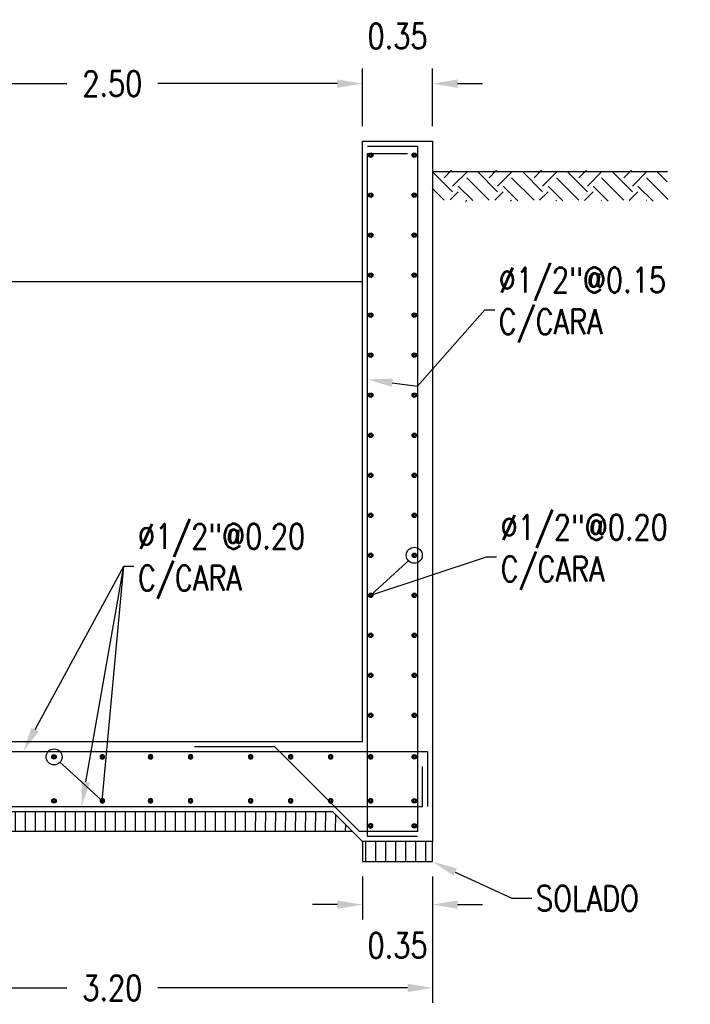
# Model space of a CAD drawing. Header units: metres. Extents: x 725561 to 725799, y 9150913 to 9151110.
# Tile 6 of 36: x 725602.62 to 725605.97, y 9150946.42 to 9150951.35. Entities that reach past the tile are written whole.
import ezdxf
from ezdxf import colors
from ezdxf.entities.mleader import LeaderData, LeaderLine
from ezdxf.math import Vec2, Vec3

# ---------------------------------------------------------------- set-up
doc = ezdxf.new("R2010")
doc.units = ezdxf.units.M
for name, color, linetype in [('02v', 2, 'Continuous'), ('Acero', 7, 'Continuous'), ('AIR.A3-T-ESTRUCT 02', 2, 'Continuous'), ('Layer1 (.05)', 8, 'Continuous'), ('Layer2 (.10)', 1, 'Continuous'), ('Layer3 (.10)', 3, 'Continuous'), ('TIERRA', 42, 'Continuous')]:
    doc.layers.add(name, color=color, linetype=linetype)
doc.styles.add('AIR-Simplex.(0.80)', font='simplex.shx', dxfattribs={"width": 0.8})
doc.styles.add('SIMPLEX', font='simplex.shx')
doc.dimstyles.new('AIR-100 (A3)_HORIZ', dxfattribs={"dimscale": 0.1, "dimtxt": 1.25, "dimasz": 1.25, "dimexe": 0.75, "dimexo": 0.75, "dimgap": 0.75, "dimtad": 0, "dimtih": 1, "dimtoh": 1, "dimzin": 1, "dimdsep": 46, "dimtxsty": 'AIR-Simplex.(0.80)', "dimcen": 0.75, "dimdle": 1.5, "dimclrd": 1, "dimclre": 1, "dimclrt": 7, "dimadec": 0, "dimazin": 0, "dimtfac": 1, "dimtofl": 0, "dimtmove": 2, "dimatfit": 3, "dimfxl": 1.5, "dimtolj": 1, "dimtzin": 1, "dimarcsym": 0})
pattern_1 = [(90, (0, 0), (-0.05, 0), [])]

# ---------------------------------------------------------------- blocks, each defined once
blk = doc.blocks.new('acero_arm')
at = {"layer": 'Acero', "color": 2, "const_width": 0.00940407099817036}
blk.add_lwpolyline([(0, 0.006562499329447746, -1), (0, -0.006562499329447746, -1)], format="xyb", close=True, dxfattribs=at)
at = {"layer": 'Acero', "color": 7}
blk.add_circle((0, 0), 0.01125, dxfattribs=at)
blk = doc.blocks.new('*U486')
at = {"layer": 'Acero', "color": 7}
blk.add_blockref('acero_arm', (0, 0), dxfattribs=at)
blk = doc.blocks.new('*U487')
at = {"layer": '02v', "color": 0, "linetype": 'ByBlock', "lineweight": -2, "transparency": 16777216}
blk.add_blockref('*U486', (0, 0), dxfattribs=at)
blk = doc.blocks.new('*U488')
at = {"layer": 'Acero', "color": 7}
blk.add_blockref('acero_arm', (0, 0), dxfattribs=at)
blk = doc.blocks.new('*U489')
at = {"layer": '02v', "color": 0, "linetype": 'ByBlock', "lineweight": -2, "transparency": 16777216}
blk.add_blockref('*U488', (0, 0), dxfattribs=at)
blk = doc.blocks.new('*U495')
at = {"layer": 'Acero', "color": 7}
blk.add_blockref('acero_arm', (0, 0), dxfattribs=at)
blk = doc.blocks.new('*U496')
at = {"layer": '02v', "color": 0, "linetype": 'ByBlock', "lineweight": -2, "transparency": 16777216}
blk.add_blockref('*U495', (0, 0), dxfattribs=at)
blk = doc.blocks.new('*U493')
at = {"layer": 'Acero', "color": 7}
blk.add_blockref('acero_arm', (0, 0), dxfattribs=at)
blk = doc.blocks.new('*U494')
at = {"layer": '02v', "color": 0, "linetype": 'ByBlock', "lineweight": -2, "transparency": 16777216}
blk.add_blockref('*U493', (0, 0), dxfattribs=at)
blk = doc.blocks.new('*U499')
at = {"layer": 'Acero', "color": 7}
blk.add_blockref('acero_arm', (0, 0), dxfattribs=at)
blk = doc.blocks.new('*U500')
at = {"layer": '02v', "color": 0, "linetype": 'ByBlock', "lineweight": -2, "transparency": 16777216}
blk.add_blockref('*U499', (0, 0), dxfattribs=at)
blk = doc.blocks.new('*U497')
at = {"layer": 'Acero', "color": 7}
blk.add_blockref('acero_arm', (0, 0), dxfattribs=at)
blk = doc.blocks.new('*U498')
at = {"layer": '02v', "color": 0, "linetype": 'ByBlock', "lineweight": -2, "transparency": 16777216}
blk.add_blockref('*U497', (0, 0), dxfattribs=at)
blk = doc.blocks.new('*U638')
at = {"layer": 'Acero', "color": 7}
blk.add_blockref('acero_arm', (0, 0), dxfattribs=at)
blk = doc.blocks.new('*U639')
at = {"layer": '02v', "color": 0, "linetype": 'ByBlock', "lineweight": -2, "transparency": 16777216}
blk.add_blockref('*U638', (0, 0), dxfattribs=at)
blk = doc.blocks.new('*U636')
at = {"layer": 'Acero', "color": 7}
blk.add_blockref('acero_arm', (0, 0), dxfattribs=at)
blk = doc.blocks.new('*U637')
at = {"layer": '02v', "color": 0, "linetype": 'ByBlock', "lineweight": -2, "transparency": 16777216}
blk.add_blockref('*U636', (0, 0), dxfattribs=at)
blk = doc.blocks.new('*U556')
at = {"layer": 'Acero', "color": 7}
blk.add_blockref('acero_arm', (0, 0), dxfattribs=at)
blk = doc.blocks.new('*U557')
at = {"layer": '02v', "color": 0, "linetype": 'ByBlock', "lineweight": -2, "transparency": 16777216}
blk.add_blockref('*U556', (0, 0), dxfattribs=at)
blk = doc.blocks.new('*U640')
at = {"layer": 'Acero', "color": 7}
blk.add_blockref('acero_arm', (0, 0), dxfattribs=at)
blk = doc.blocks.new('*U555')
at = {"layer": '02v', "color": 0, "linetype": 'ByBlock', "lineweight": -2, "transparency": 16777216}
blk.add_blockref('*U640', (0, 0), dxfattribs=at)
blk = doc.blocks.new('*U626')
at = {"layer": 'Acero', "color": 7}
blk.add_blockref('acero_arm', (0, 0), dxfattribs=at)
blk = doc.blocks.new('*U627')
at = {"layer": '02v', "color": 0, "linetype": 'ByBlock', "lineweight": -2, "transparency": 16777216}
blk.add_blockref('*U626', (0, 0), dxfattribs=at)
blk = doc.blocks.new('*U558')
at = {"layer": 'Acero', "color": 7}
blk.add_blockref('acero_arm', (0, 0), dxfattribs=at)
blk = doc.blocks.new('*U625')
at = {"layer": '02v', "color": 0, "linetype": 'ByBlock', "lineweight": -2, "transparency": 16777216}
blk.add_blockref('*U558', (0, 0), dxfattribs=at)
blk = doc.blocks.new('*U590')
at = {"layer": 'Acero', "color": 7}
blk.add_blockref('acero_arm', (0, 0), dxfattribs=at)
blk = doc.blocks.new('*U591')
at = {"layer": '02v', "color": 0, "linetype": 'ByBlock', "lineweight": -2, "transparency": 16777216}
blk.add_blockref('*U590', (0, 0), dxfattribs=at)
blk = doc.blocks.new('*U628')
at = {"layer": 'Acero', "color": 7}
blk.add_blockref('acero_arm', (0, 0), dxfattribs=at)
blk = doc.blocks.new('*U501')
at = {"layer": '02v', "color": 0, "linetype": 'ByBlock', "lineweight": -2, "transparency": 16777216}
blk.add_blockref('*U628', (0, 0), dxfattribs=at)
blk = doc.blocks.new('*U613')
at = {"layer": 'Acero', "color": 7}
blk.add_blockref('acero_arm', (0, 0), dxfattribs=at)
blk = doc.blocks.new('*U614')
at = {"layer": '02v', "color": 0, "linetype": 'ByBlock', "lineweight": -2, "transparency": 16777216}
blk.add_blockref('*U613', (0, 0), dxfattribs=at)
blk = doc.blocks.new('*U611')
at = {"layer": 'Acero', "color": 7}
blk.add_blockref('acero_arm', (0, 0), dxfattribs=at)
blk = doc.blocks.new('*U612')
at = {"layer": '02v', "color": 0, "linetype": 'ByBlock', "lineweight": -2, "transparency": 16777216}
blk.add_blockref('*U611', (0, 0), dxfattribs=at)
blk = doc.blocks.new('*U617')
at = {"layer": 'Acero', "color": 7}
blk.add_blockref('acero_arm', (0, 0), dxfattribs=at)
blk = doc.blocks.new('*U618')
at = {"layer": '02v', "color": 0, "linetype": 'ByBlock', "lineweight": -2, "transparency": 16777216}
blk.add_blockref('*U617', (0, 0), dxfattribs=at)
blk = doc.blocks.new('*U615')
at = {"layer": 'Acero', "color": 7}
blk.add_blockref('acero_arm', (0, 0), dxfattribs=at)
blk = doc.blocks.new('*U616')
at = {"layer": '02v', "color": 0, "linetype": 'ByBlock', "lineweight": -2, "transparency": 16777216}
blk.add_blockref('*U615', (0, 0), dxfattribs=at)
blk = doc.blocks.new('*U574')
at = {"layer": 'Acero', "color": 7}
blk.add_blockref('acero_arm', (0, 0), dxfattribs=at)
blk = doc.blocks.new('*U575')
at = {"layer": '02v', "color": 0, "linetype": 'ByBlock', "lineweight": -2, "transparency": 16777216}
blk.add_blockref('*U574', (0, 0), dxfattribs=at)
blk = doc.blocks.new('*U619')
at = {"layer": 'Acero', "color": 7}
blk.add_blockref('acero_arm', (0, 0), dxfattribs=at)
blk = doc.blocks.new('*U620')
at = {"layer": '02v', "color": 0, "linetype": 'ByBlock', "lineweight": -2, "transparency": 16777216}
blk.add_blockref('*U619', (0, 0), dxfattribs=at)
blk = doc.blocks.new('*U578')
at = {"layer": 'Acero', "color": 7}
blk.add_blockref('acero_arm', (0, 0), dxfattribs=at)
blk = doc.blocks.new('*U579')
at = {"layer": '02v', "color": 0, "linetype": 'ByBlock', "lineweight": -2, "transparency": 16777216}
blk.add_blockref('*U578', (0, 0), dxfattribs=at)
blk = doc.blocks.new('*U576')
at = {"layer": 'Acero', "color": 7}
blk.add_blockref('acero_arm', (0, 0), dxfattribs=at)
blk = doc.blocks.new('*U577')
at = {"layer": '02v', "color": 0, "linetype": 'ByBlock', "lineweight": -2, "transparency": 16777216}
blk.add_blockref('*U576', (0, 0), dxfattribs=at)
blk = doc.blocks.new('*U632')
at = {"layer": 'Acero', "color": 7}
blk.add_blockref('acero_arm', (0, 0), dxfattribs=at)
blk = doc.blocks.new('*U633')
at = {"layer": '02v', "color": 0, "linetype": 'ByBlock', "lineweight": -2, "transparency": 16777216}
blk.add_blockref('*U632', (0, 0), dxfattribs=at)
blk = doc.blocks.new('*U630')
at = {"layer": 'Acero', "color": 7}
blk.add_blockref('acero_arm', (0, 0), dxfattribs=at)
blk = doc.blocks.new('*U631')
at = {"layer": '02v', "color": 0, "linetype": 'ByBlock', "lineweight": -2, "transparency": 16777216}
blk.add_blockref('*U630', (0, 0), dxfattribs=at)
blk = doc.blocks.new('*U621')
at = {"layer": 'Acero', "color": 7}
blk.add_blockref('acero_arm', (0, 0), dxfattribs=at)
blk = doc.blocks.new('*U622')
at = {"layer": '02v', "color": 0, "linetype": 'ByBlock', "lineweight": -2, "transparency": 16777216}
blk.add_blockref('*U621', (0, 0), dxfattribs=at)
blk = doc.blocks.new('*U634')
at = {"layer": 'Acero', "color": 7}
blk.add_blockref('acero_arm', (0, 0), dxfattribs=at)
blk = doc.blocks.new('*U635')
at = {"layer": '02v', "color": 0, "linetype": 'ByBlock', "lineweight": -2, "transparency": 16777216}
blk.add_blockref('*U634', (0, 0), dxfattribs=at)
blk = doc.blocks.new('*U565')
at = {"layer": 'Acero', "color": 7}
blk.add_blockref('acero_arm', (0, 0), dxfattribs=at)
blk = doc.blocks.new('*U566')
at = {"layer": '02v', "color": 0, "linetype": 'ByBlock', "lineweight": -2, "transparency": 16777216}
blk.add_blockref('*U565', (0, 0), dxfattribs=at)
blk = doc.blocks.new('*U623')
at = {"layer": 'Acero', "color": 7}
blk.add_blockref('acero_arm', (0, 0), dxfattribs=at)
blk = doc.blocks.new('*U624')
at = {"layer": '02v', "color": 0, "linetype": 'ByBlock', "lineweight": -2, "transparency": 16777216}
blk.add_blockref('*U623', (0, 0), dxfattribs=at)
blk = doc.blocks.new('*U569')
at = {"layer": 'Acero', "color": 7}
blk.add_blockref('acero_arm', (0, 0), dxfattribs=at)
blk = doc.blocks.new('*U570')
at = {"layer": '02v', "color": 0, "linetype": 'ByBlock', "lineweight": -2, "transparency": 16777216}
blk.add_blockref('*U569', (0, 0), dxfattribs=at)
blk = doc.blocks.new('*U567')
at = {"layer": 'Acero', "color": 7}
blk.add_blockref('acero_arm', (0, 0), dxfattribs=at)
blk = doc.blocks.new('*U568')
at = {"layer": '02v', "color": 0, "linetype": 'ByBlock', "lineweight": -2, "transparency": 16777216}
blk.add_blockref('*U567', (0, 0), dxfattribs=at)
blk = doc.blocks.new('*U573')
at = {"layer": 'Acero', "color": 7}
blk.add_blockref('acero_arm', (0, 0), dxfattribs=at)
blk = doc.blocks.new('*U629')
at = {"layer": '02v', "color": 0, "linetype": 'ByBlock', "lineweight": -2, "transparency": 16777216}
blk.add_blockref('*U573', (0, 0), dxfattribs=at)
blk = doc.blocks.new('*U571')
at = {"layer": 'Acero', "color": 7}
blk.add_blockref('acero_arm', (0, 0), dxfattribs=at)
blk = doc.blocks.new('*U572')
at = {"layer": '02v', "color": 0, "linetype": 'ByBlock', "lineweight": -2, "transparency": 16777216}
blk.add_blockref('*U571', (0, 0), dxfattribs=at)
blk = doc.blocks.new('*U564')
at = {"layer": 'Acero', "color": 7}
blk.add_blockref('acero_arm', (0, 0), dxfattribs=at)
blk = doc.blocks.new('*U554')
at = {"layer": '02v', "color": 0, "linetype": 'ByBlock', "lineweight": -2, "transparency": 16777216}
blk.add_blockref('*U564', (0, 0), dxfattribs=at)
blk = doc.blocks.new('*U563')
at = {"layer": 'Acero', "color": 7}
blk.add_blockref('acero_arm', (0, 0), dxfattribs=at)
blk = doc.blocks.new('*U562')
at = {"layer": '02v', "color": 0, "linetype": 'ByBlock', "lineweight": -2, "transparency": 16777216}
blk.add_blockref('*U563', (0, 0), dxfattribs=at)
blk = doc.blocks.new('*U582')
at = {"layer": 'Acero', "color": 7}
blk.add_blockref('acero_arm', (0, 0), dxfattribs=at)
blk = doc.blocks.new('*U583')
at = {"layer": '02v', "color": 0, "linetype": 'ByBlock', "lineweight": -2, "transparency": 16777216}
blk.add_blockref('*U582', (0, 0), dxfattribs=at)
blk = doc.blocks.new('*U580')
at = {"layer": 'Acero', "color": 7}
blk.add_blockref('acero_arm', (0, 0), dxfattribs=at)
blk = doc.blocks.new('*U581')
at = {"layer": '02v', "color": 0, "linetype": 'ByBlock', "lineweight": -2, "transparency": 16777216}
blk.add_blockref('*U580', (0, 0), dxfattribs=at)
blk = doc.blocks.new('*U587')
at = {"layer": 'Acero', "color": 7}
blk.add_blockref('acero_arm', (0, 0), dxfattribs=at)
blk = doc.blocks.new('*U584')
at = {"layer": '02v', "color": 0, "linetype": 'ByBlock', "lineweight": -2, "transparency": 16777216}
blk.add_blockref('*U587', (0, 0), dxfattribs=at)
blk = doc.blocks.new('*U586')
at = {"layer": 'Acero', "color": 7}
blk.add_blockref('acero_arm', (0, 0), dxfattribs=at)
blk = doc.blocks.new('*U585')
at = {"layer": '02v', "color": 0, "linetype": 'ByBlock', "lineweight": -2, "transparency": 16777216}
blk.add_blockref('*U586', (0, 0), dxfattribs=at)
blk = doc.blocks.new('*U560')
at = {"layer": 'Acero', "color": 7}
blk.add_blockref('acero_arm', (0, 0), dxfattribs=at)
blk = doc.blocks.new('*U588')
at = {"layer": '02v', "color": 0, "linetype": 'ByBlock', "lineweight": -2, "transparency": 16777216}
blk.add_blockref('*U560', (0, 0), dxfattribs=at)
blk = doc.blocks.new('*U559')
at = {"layer": 'Acero', "color": 7}
blk.add_blockref('acero_arm', (0, 0), dxfattribs=at)
blk = doc.blocks.new('*U589')
at = {"layer": '02v', "color": 0, "linetype": 'ByBlock', "lineweight": -2, "transparency": 16777216}
blk.add_blockref('*U559', (0, 0), dxfattribs=at)
blk = doc.blocks.new('*U594')
at = {"layer": 'Acero', "color": 7}
blk.add_blockref('acero_arm', (0, 0), dxfattribs=at)
blk = doc.blocks.new('*U561')
at = {"layer": '02v', "color": 0, "linetype": 'ByBlock', "lineweight": -2, "transparency": 16777216}
blk.add_blockref('*U594', (0, 0), dxfattribs=at)
blk = doc.blocks.new('*U593')
at = {"layer": 'Acero', "color": 7}
blk.add_blockref('acero_arm', (0, 0), dxfattribs=at)
blk = doc.blocks.new('*U592')
at = {"layer": '02v', "color": 0, "linetype": 'ByBlock', "lineweight": -2, "transparency": 16777216}
blk.add_blockref('*U593', (0, 0), dxfattribs=at)
blk = doc.blocks.new('*U598')
at = {"layer": 'Acero', "color": 7}
blk.add_blockref('acero_arm', (0, 0), dxfattribs=at)
blk = doc.blocks.new('*U595')
at = {"layer": '02v', "color": 0, "linetype": 'ByBlock', "lineweight": -2, "transparency": 16777216}
blk.add_blockref('*U598', (0, 0), dxfattribs=at)
blk = doc.blocks.new('*U597')
at = {"layer": 'Acero', "color": 7}
blk.add_blockref('acero_arm', (0, 0), dxfattribs=at)
blk = doc.blocks.new('*U596')
at = {"layer": '02v', "color": 0, "linetype": 'ByBlock', "lineweight": -2, "transparency": 16777216}
blk.add_blockref('*U597', (0, 0), dxfattribs=at)
blk = doc.blocks.new('*U602')
at = {"layer": 'Acero', "color": 7}
blk.add_blockref('acero_arm', (0, 0), dxfattribs=at)
blk = doc.blocks.new('*U599')
at = {"layer": '02v', "color": 0, "linetype": 'ByBlock', "lineweight": -2, "transparency": 16777216}
blk.add_blockref('*U602', (0, 0), dxfattribs=at)
blk = doc.blocks.new('*U601')
at = {"layer": 'Acero', "color": 7}
blk.add_blockref('acero_arm', (0, 0), dxfattribs=at)
blk = doc.blocks.new('*U600')
at = {"layer": '02v', "color": 0, "linetype": 'ByBlock', "lineweight": -2, "transparency": 16777216}
blk.add_blockref('*U601', (0, 0), dxfattribs=at)
blk = doc.blocks.new('*U606')
at = {"layer": 'Acero', "color": 7}
blk.add_blockref('acero_arm', (0, 0), dxfattribs=at)
blk = doc.blocks.new('*U603')
at = {"layer": '02v', "color": 0, "linetype": 'ByBlock', "lineweight": -2, "transparency": 16777216}
blk.add_blockref('*U606', (0, 0), dxfattribs=at)
blk = doc.blocks.new('*U605')
at = {"layer": 'Acero', "color": 7}
blk.add_blockref('acero_arm', (0, 0), dxfattribs=at)
blk = doc.blocks.new('*U604')
at = {"layer": '02v', "color": 0, "linetype": 'ByBlock', "lineweight": -2, "transparency": 16777216}
blk.add_blockref('*U605', (0, 0), dxfattribs=at)
blk = doc.blocks.new('*U610')
at = {"layer": 'Acero', "color": 7}
blk.add_blockref('acero_arm', (0, 0), dxfattribs=at)
blk = doc.blocks.new('*U607')
at = {"layer": '02v', "color": 0, "linetype": 'ByBlock', "lineweight": -2, "transparency": 16777216}
blk.add_blockref('*U610', (0, 0), dxfattribs=at)
blk = doc.blocks.new('*U609')
at = {"layer": 'Acero', "color": 7}
blk.add_blockref('acero_arm', (0, 0), dxfattribs=at)
blk = doc.blocks.new('*U608')
at = {"layer": '02v', "color": 0, "linetype": 'ByBlock', "lineweight": -2, "transparency": 16777216}
blk.add_blockref('*U609', (0, 0), dxfattribs=at)
blk = doc.blocks.new('*D1035')
at = {"layer": 'AIR.A3-T-ESTRUCT 02', "color": 1, "lineweight": -2, "ltscale": 0.1, "transparency": 16777216}
for p, q in [((725604.3338431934, 9150950.81280242), (725604.3338431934, 9150951.101182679)), ((725604.6838431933, 9150950.81280242), (725604.6838431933, 9150951.101182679)), ((725604.2088431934, 9150951.02618268), (725604.0838431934, 9150951.02618268)), ((725604.8088431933, 9150951.02618268), (725604.9338431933, 9150951.02618268))]:
    blk.add_line(p, q, dxfattribs=at)
at = {"layer": 'AIR.A3-T-ESTRUCT 02', "color": 1, "ltscale": 0.1, "transparency": 16777216}
for points in [[(725604.2088431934, 9150951.047016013), (725604.2088431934, 9150951.005349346), (725604.3338431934, 9150951.02618268)], [(725604.8088431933, 9150951.047016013), (725604.8088431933, 9150951.005349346), (725604.6838431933, 9150951.02618268)]]:
    blk.add_solid(points, dxfattribs=at)
at = {"layer": 'Defpoints', "color": 0, "ltscale": 0.1, "transparency": 16777216}
for p in [(725604.6838431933, 9150951.02618268), (725604.3338431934, 9150950.737802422), (725604.6838431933, 9150950.737802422)]:
    blk.add_point(p, dxfattribs=at)
at = {"layer": 'AIR.A3-T-ESTRUCT 02', "color": 7, "ltscale": 0.1, "transparency": 16777216, "insert": (725604.5088431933, 9150951.26368268), "char_height": 0.125, "attachment_point": 5, "style": 'AIR-Simplex.(0.80)'}
blk.add_mtext('\\A1;0.35', dxfattribs=at)
blk = doc.blocks.new('_DotBlank')
at = {"color": 0, "linetype": 'ByBlock', "lineweight": -2}
blk.add_line((-0.5, 0), (-1, 0), dxfattribs=at)
blk.add_circle((0, 0), 0.5, dxfattribs=at)
blk = doc.blocks.new('*D1037')
at = {"layer": 'AIR.A3-T-ESTRUCT 02', "color": 1, "lineweight": -2, "ltscale": 0.1, "transparency": 16777216}
for p, q in [((725604.3338431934, 9150947.062802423), (725604.3338431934, 9150946.847789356)), ((725604.6838431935, 9150947.062802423), (725604.6838431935, 9150946.847789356)), ((725604.2088431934, 9150946.922789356), (725604.0838431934, 9150946.922789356)), ((725604.8088431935, 9150946.922789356), (725604.9338431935, 9150946.922789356))]:
    blk.add_line(p, q, dxfattribs=at)
at = {"layer": 'AIR.A3-T-ESTRUCT 02', "color": 1, "ltscale": 0.1, "transparency": 16777216}
for points in [[(725604.2088431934, 9150946.94362269), (725604.2088431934, 9150946.901956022), (725604.3338431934, 9150946.922789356)], [(725604.8088431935, 9150946.94362269), (725604.8088431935, 9150946.901956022), (725604.6838431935, 9150946.922789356)]]:
    blk.add_solid(points, dxfattribs=at)
at = {"layer": 'Defpoints', "color": 0, "ltscale": 0.1, "transparency": 16777216}
for p in [(725604.3338431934, 9150947.137802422), (725604.6838431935, 9150947.137802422), (725604.6838431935, 9150946.922789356)]:
    blk.add_point(p, dxfattribs=at)
at = {"layer": 'AIR.A3-T-ESTRUCT 02', "color": 7, "ltscale": 0.1, "transparency": 16777216, "insert": (725604.5088431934, 9150946.718830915), "char_height": 0.125, "attachment_point": 5, "style": 'AIR-Simplex.(0.80)'}
blk.add_mtext('\\A1;0.35', dxfattribs=at)
blk = doc.blocks.new('*D1038')
at = {"layer": 'AIR.A3-T-ESTRUCT 02', "color": 1, "lineweight": -2, "ltscale": 0.1, "transparency": 16777216}
for p, q in [((725601.4838431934, 9150947.062802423), (725601.4838431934, 9150946.43161285)), ((725604.6838431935, 9150947.062802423), (725604.6838431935, 9150946.43161285)), ((725601.6088431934, 9150946.506612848), (725602.8564622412, 9150946.506612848)), ((725604.5588431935, 9150946.506612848), (725603.3112241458, 9150946.506612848))]:
    blk.add_line(p, q, dxfattribs=at)
at = {"layer": 'AIR.A3-T-ESTRUCT 02', "color": 1, "ltscale": 0.1, "transparency": 16777216}
for points in [[(725601.6088431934, 9150946.527446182), (725601.6088431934, 9150946.485779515), (725601.4838431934, 9150946.506612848)], [(725604.5588431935, 9150946.527446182), (725604.5588431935, 9150946.485779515), (725604.6838431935, 9150946.506612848)]]:
    blk.add_solid(points, dxfattribs=at)
at = {"layer": 'Defpoints', "color": 0, "ltscale": 0.1, "transparency": 16777216}
for p in [(725601.4838431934, 9150947.137802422), (725604.6838431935, 9150947.137802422), (725604.6838431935, 9150946.506612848)]:
    blk.add_point(p, dxfattribs=at)
at = {"layer": 'AIR.A3-T-ESTRUCT 02', "color": 7, "ltscale": 0.1, "transparency": 16777216, "insert": (725603.0838431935, 9150946.506612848), "char_height": 0.125, "attachment_point": 5, "style": 'AIR-Simplex.(0.80)'}
blk.add_mtext('\\A1;3.20', dxfattribs=at)
blk = doc.blocks.new('*D927')
at = {"layer": 'AIR.A3-T-ESTRUCT 02', "color": 1, "lineweight": -2, "ltscale": 0.1, "transparency": 16777216}
for p, q in [((725601.8338431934, 9150950.81280242), (725601.8338431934, 9150951.101182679)), ((725604.3338431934, 9150950.81280242), (725604.3338431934, 9150951.101182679)), ((725601.9588431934, 9150951.02618268), (725602.856462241, 9150951.02618268)), ((725604.2088431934, 9150951.02618268), (725603.3112241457, 9150951.02618268))]:
    blk.add_line(p, q, dxfattribs=at)
at = {"layer": 'AIR.A3-T-ESTRUCT 02', "color": 1, "ltscale": 0.1, "transparency": 16777216}
for points in [[(725601.9588431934, 9150951.047016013), (725601.9588431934, 9150951.005349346), (725601.8338431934, 9150951.02618268)], [(725604.2088431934, 9150951.047016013), (725604.2088431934, 9150951.005349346), (725604.3338431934, 9150951.02618268)]]:
    blk.add_solid(points, dxfattribs=at)
at = {"layer": 'Defpoints', "color": 0, "ltscale": 0.1, "transparency": 16777216}
for p in [(725604.3338431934, 9150951.02618268), (725601.8338431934, 9150950.737802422), (725604.3338431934, 9150950.737802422)]:
    blk.add_point(p, dxfattribs=at)
at = {"layer": 'AIR.A3-T-ESTRUCT 02', "color": 7, "ltscale": 0.1, "transparency": 16777216, "insert": (725603.0838431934, 9150951.02618268), "char_height": 0.125, "attachment_point": 5, "style": 'AIR-Simplex.(0.80)'}
blk.add_mtext('\\A1;2.50', dxfattribs=at)
blk = doc.blocks.new('A$C05677a3a')
at = {"layer": 'TIERRA'}
h = blk.add_hatch(dxfattribs=at)
h.set_pattern_fill('EARTH', color=8, scale=0.025, angle=45, style=0)
h.set_pattern_definition([(45, (-750844.0639381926, -9073977.2877104), (0, 0.2245064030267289), [0.15875, -0.15875]), (45, (-750844.1060331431, -9073977.245615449), (0, 0.2245064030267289), [0.15875, -0.15875]), (45, (-750844.1481280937, -9073977.2035205), (0, 0.2245064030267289), [0.15875, -0.15875]), (135, (-750844.1481280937, -9073977.175457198), (-0.2245064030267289, 0), [0.15875, -0.15875]), (135, (-750844.1060331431, -9073977.133362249), (-0.2245064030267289, 0), [0.15875, -0.15875]), (135, (-750844.0639381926, -9073977.091267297), (-0.2245064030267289, 0), [0.15875, -0.15875])])
h.paths.add_polyline_path([(0, 0), (1.173608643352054, 0), (1.179575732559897, -0.1467528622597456), (0, -0.1468122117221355), (0, -0.1096925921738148), (0, -0.05760752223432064)])
at = {"layer": 'Layer2 (.10)'}
blk.add_line((0, 0), (1.173608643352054, 0), dxfattribs=at)

msp = doc.modelspace()

# ---------------------------------------------------------------- hatches: boundary and pattern name
at = {"layer": 'Layer1 (.05)'}
h = msp.add_hatch(dxfattribs=at)
h.set_pattern_fill('ANSI31', color=256, scale=0.4, angle=45)
h.set_pattern_definition(pattern_1)
h.paths.add_polyline_path([(725601.9838431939, 9150947.387802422), (725604.183843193, 9150947.387802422), (725604.2838431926, 9150947.287802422), (725601.8838431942, 9150947.287802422)])
h = msp.add_hatch(dxfattribs=at)
h.set_pattern_fill('ANSI31', color=256, scale=0.4, angle=45)
h.set_pattern_definition(pattern_1)
h.paths.add_polyline_path([(725604.6838431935, 9150947.237802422), (725604.3338431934, 9150947.237802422), (725604.3338431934, 9150947.137802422), (725604.6838431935, 9150947.137802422)])

# ---------------------------------------------------------------- linework, layer by layer
at = {"layer": 'Layer1 (.05)', "ltscale": 0.1}
for p, q in [((725604.3338431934, 9150947.737802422), (725604.3338431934, 9150950.737802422)), ((725604.3338431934, 9150950.737802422), (725604.6838431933, 9150950.737802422)), ((725604.3338431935, 9150950.737802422), (725604.6838431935, 9150950.737802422)), ((725604.6838431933, 9150950.737802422), (725604.6838431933, 9150947.737802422)), ((725601.8338431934, 9150950.037802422), (725604.3338431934, 9150950.037802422)), ((725601.8338431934, 9150947.737802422), (725604.3338431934, 9150947.737802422)), ((725604.6838431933, 9150947.737802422), (725604.6838431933, 9150947.237802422)), ((725601.9838431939, 9150947.387802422), (725604.183843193, 9150947.387802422)), ((725604.3338431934, 9150947.237802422), (725604.183843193, 9150947.387802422)), ((725604.6838431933, 9150947.237802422), (725604.3338431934, 9150947.237802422))]:
    msp.add_line(p, q, dxfattribs=at)
at = {"layer": 'Layer1 (.05)'}
for points in [[(725601.9838431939, 9150947.387802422), (725604.183843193, 9150947.387802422), (725604.2838431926, 9150947.287802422), (725601.8838431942, 9150947.287802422)], [(725604.6838431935, 9150947.237802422), (725604.3338431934, 9150947.237802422), (725604.3338431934, 9150947.137802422), (725604.6838431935, 9150947.137802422)]]:
    msp.add_lwpolyline(points, close=True, dxfattribs=at)
at = {"layer": 'Layer3 (.10)', "linetype": 'Continuous'}
for p, q in [((725604.3588431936, 9150950.712802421), (725604.6088431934, 9150950.712802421)), ((725604.6088431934, 9150950.712802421), (725604.6088431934, 9150947.287802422)), ((725604.3588431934, 9150947.262802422), (725604.3588431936, 9150950.677431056)), ((725604.3588431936, 9150950.677431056), (725604.5588431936, 9150950.677431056)), ((725603.4941985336, 9150947.712802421), (725603.8941985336, 9150947.712802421)), ((725604.3191985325, 9150947.287802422), (725603.8941985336, 9150947.712802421)), ((725601.5088431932, 9150947.68780242), (725604.6588431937, 9150947.68780242)), ((725604.6588431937, 9150947.68780242), (725604.658843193, 9150947.412802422)), ((725604.6338431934, 9150947.412802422), (725604.6338431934, 9150947.612802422)), ((725601.5338431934, 9150947.412802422), (725604.6338431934, 9150947.412802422)), ((725604.6088431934, 9150947.287802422), (725604.3191985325, 9150947.287802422)), ((725604.6088431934, 9150947.262802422), (725604.3588431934, 9150947.262802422))]:
    msp.add_line(p, q, dxfattribs=at)

# ---------------------------------------------------------------- block references
at = {"layer": '02v'}
for name, p in [('*U496', (725604.3748978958, 9150950.668655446)), ('*U494', (725604.5927884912, 9150950.668655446)), ('*U500', (725604.3748978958, 9150950.468655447)), ('*U498', (725604.5927884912, 9150950.468655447)), ('*U639', (725604.3748978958, 9150950.268655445)), ('*U637', (725604.5927884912, 9150950.268655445)), ('*U557', (725604.3748978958, 9150950.068655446)), ('*U555', (725604.5927884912, 9150950.068655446)), ('*U627', (725604.3748978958, 9150949.868655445)), ('*U625', (725604.5927884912, 9150949.868655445)), ('*U591', (725604.3748978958, 9150949.668655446)), ('*U501', (725604.5927884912, 9150949.668655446)), ('*U614', (725604.3748978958, 9150949.468655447)), ('*U612', (725604.5927884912, 9150949.468655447)), ('*U618', (725604.3748978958, 9150949.268655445)), ('*U616', (725604.5927884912, 9150949.268655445)), ('*U575', (725604.3748978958, 9150949.068655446)), ('*U620', (725604.5927884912, 9150949.068655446)), ('*U579', (725604.3748978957, 9150948.868655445)), ('*U577', (725604.592788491, 9150948.868655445)), ('*U633', (725604.3748978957, 9150948.668655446)), ('*U631', (725604.592788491, 9150948.668655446)), ('*U622', (725604.3748978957, 9150948.468655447)), ('*U635', (725604.592788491, 9150948.468655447)), ('*U566', (725604.3748978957, 9150948.268655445)), ('*U624', (725604.592788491, 9150948.268655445)), ('*U570', (725604.3748978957, 9150948.068655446)), ('*U568', (725604.592788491, 9150948.068655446)), ('*U629', (725604.3748978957, 9150947.868655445)), ('*U572', (725604.592788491, 9150947.868655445))]:
    msp.add_blockref(name, p, dxfattribs=at)
at = {"layer": '02v', "rotation": 180}
for name, p in [('*U562', (725602.7927884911, 9150947.661330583)), ('*U581', (725604.592788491, 9150947.661330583)), ('*U554', (725602.7927884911, 9150947.441962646)), ('*U583', (725604.592788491, 9150947.441962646)), ('*U487', (725604.592788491, 9150947.316962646))]:
    msp.add_blockref(name, p, dxfattribs=at)
at = {"layer": '02v', "xscale": -1, "rotation": 180}
for name, p in [('*U608', (725603.0338431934, 9150947.661330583)), ('*U604', (725603.2748978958, 9150947.661330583)), ('*U600', (725603.4748978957, 9150947.661330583)), ('*U596', (725603.7748978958, 9150947.661330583)), ('*U592', (725603.9748978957, 9150947.661330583)), ('*U589', (725604.1748978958, 9150947.661330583)), ('*U585', (725604.3748978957, 9150947.661330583)), ('*U607', (725603.0338431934, 9150947.441962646)), ('*U603', (725603.2748978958, 9150947.441962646)), ('*U599', (725603.4748978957, 9150947.441962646)), ('*U595', (725603.7748978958, 9150947.441962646)), ('*U561', (725603.9748978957, 9150947.441962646)), ('*U588', (725604.1748978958, 9150947.441962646)), ('*U584', (725604.3748978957, 9150947.441962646)), ('*U489', (725604.3748978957, 9150947.316962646))]:
    msp.add_blockref(name, p, dxfattribs=at)
at = {"layer": 'Layer2 (.10)'}
msp.add_blockref('A$C05677a3a', (725604.6838431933, 9150950.587802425), dxfattribs=at)

# ---------------------------------------------------------------- dimensions: what is measured, and where the dimension line sits
at = {"layer": 'AIR.A3-T-ESTRUCT 02', "ltscale": 0.1}
for base, p1, p2, picture, middle in [((725604.6838431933, 9150951.02618268), (725604.3338431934, 9150950.737802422), (725604.6838431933, 9150950.737802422), '*D1035', (725604.5088431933, 9150951.26368268)), ((725604.3338431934, 9150951.02618268), (725601.8338431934, 9150950.737802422), (725604.3338431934, 9150950.737802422), '*D927', (725603.0838431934, 9150951.02618268)), ((725604.6838431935, 9150946.506612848), (725601.4838431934, 9150947.137802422), (725604.6838431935, 9150947.137802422), '*D1038', (725603.0838431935, 9150946.506612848))]:
    dim = msp.add_linear_dim(base=base, p1=p1, p2=p2, dimstyle='AIR-100 (A3)_HORIZ', dxfattribs=at)
    dim.commit()
    dim.dimension.update_dxf_attribs({"geometry": picture, "text_midpoint": middle})
dim = msp.add_linear_dim(base=(725604.6838431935, 9150946.922789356), p1=(725604.3338431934, 9150947.137802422), p2=(725604.6838431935, 9150947.137802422), dimstyle='AIR-100 (A3)_HORIZ', dxfattribs=at)
dim.commit()
dim.dimension.update_dxf_attribs({"geometry": '*D1037', "text_midpoint": (725604.5088431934, 9150946.718830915), "dimtype": 160})

# ---------------------------------------------------------------- leaders
ml = msp.add_multileader_mtext('Standard')
ml.set_content('{\\C0;%%C1/2"@0.15\\PC/CARA}', color=256, style='AIR-Simplex.(0.80)')
ml.set_leader_properties(color=1, linetype='ByLayer', lineweight=-1)
ml.build(insert=Vec2(0, 0))
ml.multileader.update_dxf_attribs({"text_left_attachment_type": 2, "text_right_attachment_type": 2, "dogleg_length": 0.05, "arrow_head_size": 0.125})
ctx = ml.context
ctx.base_point, ctx.char_height, ctx.arrow_head_size, ctx.landing_gap_size, ctx.plane_origin = Vec3(725604.9944792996, 9150949.895885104), 0.125, 0.125, 0.02, Vec3(725604.4143206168, 9150953.99952614)
ctx.left_attachment, ctx.right_attachment = 2, 2
notes = []
notes.append((ctx, [(0, (1, 1, 0), (725604.9444792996, 9150949.895885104), (1, 0), 0.05, [(0, [(725604.3588431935, 9150949.548161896), (725604.6088431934, 9150949.513780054)], 0, [])])]))
ctx.mtext.insert, ctx.mtext.width, ctx.mtext.flow_direction = Vec3(725605.0144792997, 9150950.107194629), 0.4196726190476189, 5
ml = msp.add_multileader_mtext('Standard')
ml.set_content('{\\C0;%%C1/2"@0.20\\PC/CARA}', color=256, style='AIR-Simplex.(0.80)')
ml.set_leader_properties(color=1, linetype='ByLayer', lineweight=-1)
ml.set_arrow_properties(name='DOTBLANK')
ml.build(insert=Vec2(0, 0))
ml.multileader.update_dxf_attribs({"text_left_attachment_type": 2, "text_right_attachment_type": 2, "dogleg_length": 0.05, "arrow_head_size": 0.08})
ctx = ml.context
ctx.base_point, ctx.char_height, ctx.arrow_head_size, ctx.landing_gap_size, ctx.plane_origin = Vec3(725605.0039608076, 9150948.660249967), 0.125, 0.08, 0.02, Vec3(725604.2275280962, 9150952.182547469)
ctx.left_attachment, ctx.right_attachment = 2, 2
notes.append((ctx, [(0, (1, 1, 0), (725604.9539608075, 9150948.660249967), (1, 0), 0.05, [(0, [(725604.592788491, 9150948.668655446), (725604.3748978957, 9150948.468655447)], 0, [])])]))
ctx.mtext.insert, ctx.mtext.width, ctx.mtext.flow_direction = Vec3(725605.0239608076, 9150948.871559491), 0.4291964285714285, 5
ml = msp.add_multileader_mtext('Standard')
ml.set_content('{\\C0;%%C1/2"@0.20\\PC/CARA}', color=256, style='AIR-Simplex.(0.80)')
ml.set_leader_properties(color=1, linetype='ByLayer', lineweight=-1)
ml.set_arrow_properties(name='DOTBLANK')
ml.build(insert=Vec2(0, 0))
ml.multileader.update_dxf_attribs({"text_left_attachment_type": 2, "text_right_attachment_type": 2, "dogleg_length": 0.05, "arrow_head_size": 0.08})
ctx = ml.context
ctx.base_point, ctx.char_height, ctx.arrow_head_size, ctx.landing_gap_size, ctx.plane_origin = Vec3(725603.1917454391, 9150948.614648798), 0.125, 0.08, 0.02, Vec3(725602.7440919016, 9150952.377037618)
ctx.left_attachment, ctx.right_attachment = 2, 2
notes.append((ctx, [(0, (1, 1, 0), (725603.141745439, 9150948.614648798), (1, 0), 0.05, [(0, [(725602.7927884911, 9150947.661330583), (725603.0338431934, 9150947.441962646)], 0, [])])]))
ctx.mtext.insert, ctx.mtext.width, ctx.mtext.flow_direction = Vec3(725603.2117454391, 9150948.825958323), 0.343357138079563, 5
ml = msp.add_multileader_mtext('Standard')
ml.set_content('{\\C0; }', color=256, style='SIMPLEX')
ml.set_leader_properties(color=1, linetype='ByLayer', lineweight=-1)
ml.build(insert=Vec2(0, 0))
ml.multileader.update_dxf_attribs({"text_left_attachment_type": 2, "text_right_attachment_type": 2, "dogleg_length": 0.05, "arrow_head_size": 0.125})
ctx = ml.context
ctx.base_point, ctx.char_height, ctx.arrow_head_size, ctx.landing_gap_size, ctx.plane_origin = Vec3(725603.1917454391, 9150948.614648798), 0.125, 0.125, 0.05999999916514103, Vec3(725602.7849872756, 9150952.747734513)
ctx.left_attachment, ctx.right_attachment, ctx.text_align_type = 2, 2, 2
notes.append((ctx, [(0, (1, 1, 0), (725603.141745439, 9150948.614648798), (1, 0), 0.05, [(1, [(725602.6380389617, 9150947.68780242)], 0, [])])]))
ctx.mtext.insert, ctx.mtext.alignment, ctx.mtext.flow_direction = Vec3(725603.3422216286, 9150948.677148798), 3, 5
ml = msp.add_multileader_mtext('Standard')
ml.set_content('{\\C0; }', color=256, style='SIMPLEX')
ml.set_leader_properties(color=1, linetype='ByLayer', lineweight=-1)
ml.build(insert=Vec2(0, 0))
ml.multileader.update_dxf_attribs({"text_left_attachment_type": 2, "text_right_attachment_type": 2, "dogleg_length": 0.05, "arrow_head_size": 0.125})
ctx = ml.context
ctx.base_point, ctx.char_height, ctx.arrow_head_size, ctx.landing_gap_size, ctx.plane_origin = Vec3(725603.1917454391, 9150948.614648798), 0.125, 0.125, 0.01, Vec3(725603.0698733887, 9150952.799179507)
ctx.left_attachment, ctx.right_attachment, ctx.text_align_type = 2, 2, 2
notes.append((ctx, [(0, (1, 1, 0), (725603.141745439, 9150948.614648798), (1, 0), 0.05, [(1, [(725602.9296415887, 9150947.412802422)], 0, [])])]))
ctx.mtext.insert, ctx.mtext.alignment, ctx.mtext.line_spacing_factor, ctx.mtext.flow_direction = Vec3(725603.2922216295, 9150948.677148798), 3, 0.4800000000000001, 5
ml = msp.add_multileader_mtext('Standard')
ml.set_content('{\\C0;SOLADO}', color=256, style='AIR-Simplex.(0.80)')
ml.set_leader_properties(color=1, linetype='ByLayer', lineweight=-1)
ml.build(insert=Vec2(0, 0))
ml.multileader.update_dxf_attribs({"text_left_attachment_type": 2, "text_right_attachment_type": 2, "dogleg_length": 0.1, "arrow_head_size": 0.125})
ctx = ml.context
ctx.base_point, ctx.char_height, ctx.arrow_head_size, ctx.landing_gap_size, ctx.plane_origin = Vec3(725605.1807939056, 9150946.95488719), 0.125, 0.125, 0.02, Vec3(725604.2834517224, 9150951.03889004)
ctx.left_attachment, ctx.right_attachment = 2, 2
notes.append((ctx, [(0, (1, 1, 0), (725605.080793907, 9150946.95488719), (1, 0), 0.0999999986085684, [(0, [(725604.6838431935, 9150947.137802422)], 0, [])])]))
ctx.mtext.insert, ctx.mtext.flow_direction = Vec3(725605.2007939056, 9150947.01738719), 5
for ctx, leaders in notes:
    for number, flags, end, landing, length, lines in leaders:
        leader = LeaderData()
        leader.index, (leader.has_last_leader_line, leader.has_dogleg_vector, leader.attachment_direction) = number, flags
        leader.last_leader_point, leader.dogleg_vector, leader.dogleg_length = Vec3(end), Vec3(landing), length
        for number, points, colour, breaks in lines:
            line = LeaderLine()
            line.index, line.vertices, line.color, line.breaks = number, Vec3.list(points), colors.encode_raw_color(colour), breaks
            leader.lines.append(line)
        ctx.leaders.append(leader)

doc.saveas('drawing.dxf')
